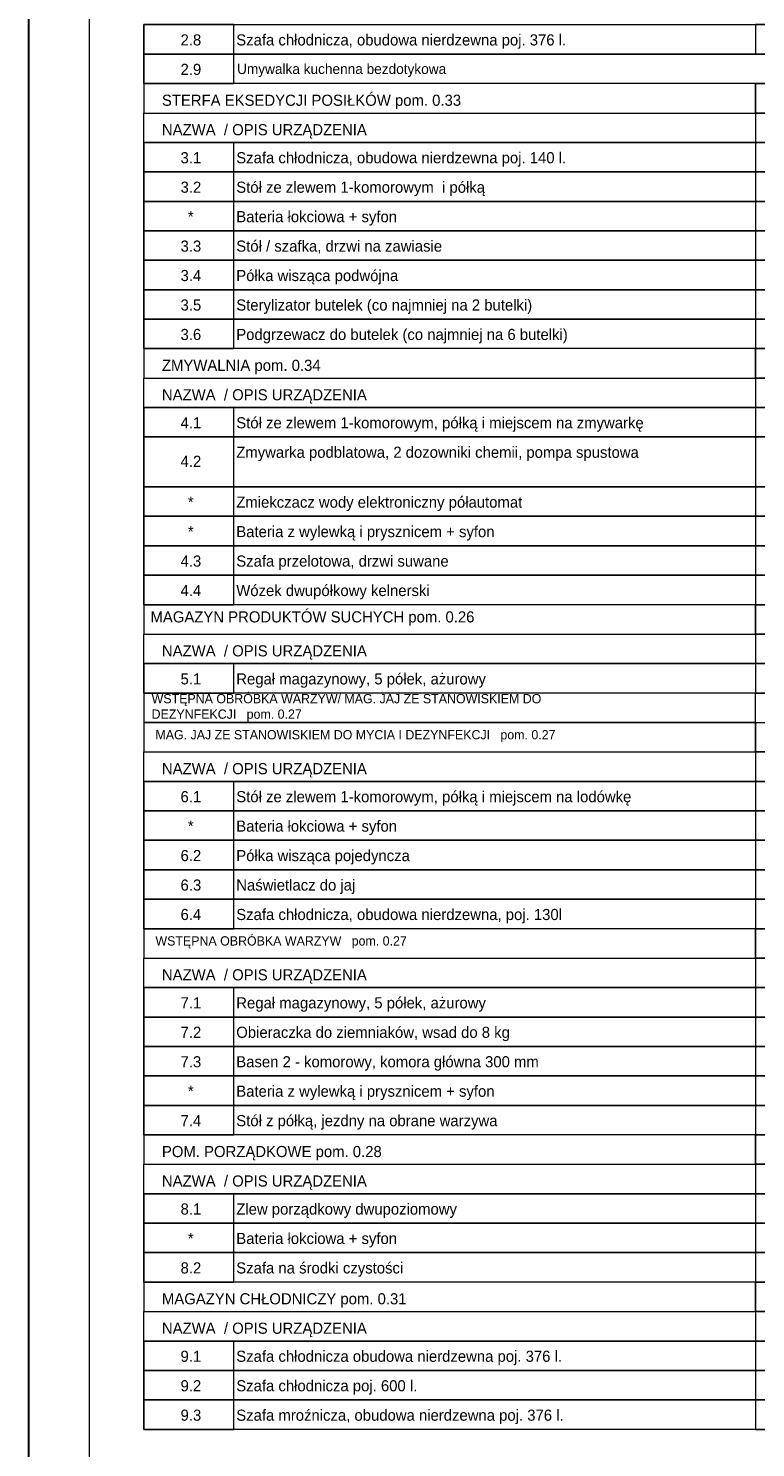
# Model space of a CAD drawing. Header units: millimetres. Extents: x -587 to 358276, y -26688 to 221215.
# Tile 73 of 256: x 7575 to 8164, y 9964 to 11112. Entities that reach past the tile are written whole.
import ezdxf

# ---------------------------------------------------------------- set-up
doc = ezdxf.new("R2010")
doc.units = ezdxf.units.MM
doc.header["$MEASUREMENT"] = 0
doc.layers.add('a3', color=3, linetype='Continuous', lineweight=30, plot=False)
doc.layers.add('wymiarowanie', color=176, linetype='Continuous', lineweight=9)
doc.styles.add('ROMANS', font='romans')

msp = doc.modelspace()

# ---------------------------------------------------------------- linework, layer by layer
at = {"layer": 'a3'}
msp.add_lwpolyline([(13075.31, 8874.01), (13075.31, 11844.01), (7575.31, 11844.01), (7575.31, 8874.01), (13075.31, 8874.01)], dxfattribs=at)
at = {"layer": 'wymiarowanie'}
for p, q in [((8163.85, 11067.7), (8163.85, 11020.04)), ((8163.85, 10853.25), (8163.85, 10805.6)), ((8163.85, 10646.09), (8163.85, 10598.44)), ((8163.85, 10550.79), (8163.85, 10503.13)), ((8163.85, 10383.99), (8163.85, 10336.34)), ((8163.85, 10217.2), (8163.85, 10169.55)), ((8163.85, 10098.07), (8163.85, 10050.41))]:
    msp.add_line(p, q, dxfattribs=at)
at = {"layer": 'wymiarowanie', "color": 7}
msp.add_lwpolyline([(13026.2, 8917.05), (13026.2, 11788.83), (7624.42, 11788.83), (7624.42, 8917.05)], close=True, dxfattribs=at)
at = {"layer": 'wymiarowanie'}
for points in [[(7668.79, 11115.35), (8382.36, 11115.35), (8382.36, 11091.52), (7668.79, 11091.52)], [(7741.63, 11115.35), (7668.79, 11115.35), (7668.79, 11091.52), (7741.63, 11091.52)], [(8236.68, 11115.35), (8163.85, 11115.35), (8163.85, 11091.52), (8236.68, 11091.52)], [(7668.79, 11091.52), (8382.36, 11091.52), (8382.36, 11067.7), (7668.79, 11067.7)], [(7741.63, 11091.52), (7668.79, 11091.52), (7668.79, 11067.7), (7741.63, 11067.7)], [(7668.79, 11043.87), (8163.85, 11043.87), (8163.85, 11067.7), (7668.79, 11067.7)], [(8163.85, 11067.7), (8382.36, 11067.7), (8382.36, 11043.87), (8163.85, 11043.87)], [(7668.79, 11043.87), (8382.36, 11043.87), (8382.36, 11020.04), (7668.79, 11020.04)], [(7668.79, 11020.04), (8382.36, 11020.04), (8382.36, 10996.22), (7668.79, 10996.22)], [(7741.63, 11020.04), (7668.79, 11020.04), (7668.79, 10996.22), (7741.63, 10996.22)], [(8236.68, 11020.04), (8163.85, 11020.04), (8163.85, 10996.22), (8236.68, 10996.22)], [(7668.79, 10996.22), (8382.36, 10996.22), (8382.36, 10972.39), (7668.79, 10972.39)], [(7741.63, 10996.22), (7668.79, 10996.22), (7668.79, 10972.39), (7741.63, 10972.39)], [(8236.68, 10996.22), (8163.85, 10996.22), (8163.85, 10972.39), (8236.68, 10972.39)], [(7668.79, 10972.39), (8382.36, 10972.39), (8382.36, 10948.56), (7668.79, 10948.56)], [(7741.63, 10972.39), (7668.79, 10972.39), (7668.79, 10948.56), (7741.63, 10948.56)], [(8236.68, 10972.39), (8163.85, 10972.39), (8163.85, 10948.56), (8236.68, 10948.56)], [(7668.79, 10948.56), (8382.36, 10948.56), (8382.36, 10924.73), (7668.79, 10924.73)], [(7741.63, 10948.56), (7668.79, 10948.56), (7668.79, 10924.73), (7741.63, 10924.73)], [(8236.68, 10948.56), (8163.85, 10948.56), (8163.85, 10924.73), (8236.68, 10924.73)], [(7668.79, 10924.73), (8382.36, 10924.73), (8382.36, 10900.91), (7668.79, 10900.91)], [(7741.63, 10924.73), (7668.79, 10924.73), (7668.79, 10900.91), (7741.63, 10900.91)], [(8236.68, 10924.73), (8163.85, 10924.73), (8163.85, 10900.91), (8236.68, 10900.91)], [(7668.79, 10900.91), (8382.36, 10900.91), (8382.36, 10877.08), (7668.79, 10877.08)], [(7741.63, 10900.91), (7668.79, 10900.91), (7668.79, 10877.08), (7741.63, 10877.08)], [(8236.68, 10900.91), (8163.85, 10900.91), (8163.85, 10877.08), (8236.68, 10877.08)], [(7668.79, 10877.08), (8382.36, 10877.08), (8382.36, 10853.25), (7668.79, 10853.25)], [(7741.63, 10877.08), (7668.79, 10877.08), (7668.79, 10853.25), (7741.63, 10853.25)], [(8236.68, 10877.08), (8163.85, 10877.08), (8163.85, 10853.25), (8236.68, 10853.25)], [(7668.79, 10829.43), (8163.85, 10829.43), (8163.85, 10853.25), (7668.79, 10853.25)], [(8163.85, 10853.25), (8382.36, 10853.25), (8382.36, 10829.43), (8163.85, 10829.43)], [(7668.79, 10829.43), (8382.36, 10829.43), (8382.36, 10805.6), (7668.79, 10805.6)], [(7668.79, 10805.6), (8382.36, 10805.6), (8382.36, 10781.77), (7668.79, 10781.77)], [(7741.63, 10805.6), (7668.79, 10805.6), (7668.79, 10781.77), (7741.63, 10781.77)], [(8236.68, 10805.6), (8163.85, 10805.6), (8163.85, 10781.77), (8236.68, 10781.77)], [(7741.63, 10781.77), (7668.79, 10781.77), (7668.79, 10741.4), (7741.63, 10741.4)], [(7668.79, 10781.77), (8163.85, 10781.77), (8163.85, 10741.4), (7668.79, 10741.4)], [(8236.68, 10781.77), (8163.85, 10781.77), (8163.85, 10741.4), (8236.68, 10741.4)], [(7668.79, 10741.4), (8382.36, 10741.4), (8382.36, 10717.58), (7668.79, 10717.58)], [(7741.63, 10741.4), (7668.79, 10741.4), (7668.79, 10717.58), (7741.63, 10717.58)], [(8236.68, 10741.4), (8163.85, 10741.4), (8163.85, 10717.58), (8236.68, 10717.58)], [(7668.79, 10717.58), (8382.36, 10717.58), (8382.36, 10693.75), (7668.79, 10693.75)], [(7741.63, 10717.58), (7668.79, 10717.58), (7668.79, 10693.75), (7741.63, 10693.75)], [(8236.68, 10717.58), (8163.85, 10717.58), (8163.85, 10693.75), (8236.68, 10693.75)], [(7668.79, 10693.75), (8382.36, 10693.75), (8382.36, 10669.92), (7668.79, 10669.92)], [(7741.63, 10693.75), (7668.79, 10693.75), (7668.79, 10669.92), (7741.63, 10669.92)], [(8236.68, 10693.75), (8163.85, 10693.75), (8163.85, 10669.92), (8236.68, 10669.92)], [(7668.79, 10669.92), (8382.36, 10669.92), (8382.36, 10646.09), (7668.79, 10646.09)], [(7741.63, 10669.92), (7668.79, 10669.92), (7668.79, 10646.09), (7741.63, 10646.09)], [(8236.68, 10669.92), (8163.85, 10669.92), (8163.85, 10646.09), (8236.68, 10646.09)], [(7668.79, 10622.27), (8163.85, 10622.27), (8163.85, 10646.09), (7668.79, 10646.09)], [(8163.85, 10646.09), (8382.36, 10646.09), (8382.36, 10622.27), (8163.85, 10622.27)], [(7668.79, 10622.27), (8382.36, 10622.27), (8382.36, 10598.44), (7668.79, 10598.44)], [(7668.79, 10598.44), (8382.36, 10598.44), (8382.36, 10574.61), (7668.79, 10574.61)], [(7741.63, 10598.44), (7668.79, 10598.44), (7668.79, 10574.61), (7741.63, 10574.61)], [(8236.68, 10598.44), (8163.85, 10598.44), (8163.85, 10574.61), (8236.68, 10574.61)], [(7668.79, 10550.79), (8163.85, 10550.79), (8163.85, 10574.61), (7668.79, 10574.61)], [(7668.79, 10526.96), (8163.85, 10526.96), (8163.85, 10550.79), (7668.79, 10550.79)], [(8163.85, 10550.79), (8382.36, 10550.79), (8382.36, 10526.96), (8163.85, 10526.96)], [(7668.79, 10526.96), (8382.36, 10526.96), (8382.36, 10503.13), (7668.79, 10503.13)], [(7668.79, 10503.13), (8382.36, 10503.13), (8382.36, 10479.3), (7668.79, 10479.3)], [(7741.63, 10503.13), (7668.79, 10503.13), (7668.79, 10479.3), (7741.63, 10479.3)], [(8236.68, 10503.13), (8163.85, 10503.13), (8163.85, 10479.3), (8236.68, 10479.3)], [(7668.79, 10479.3), (8382.36, 10479.3), (8382.36, 10455.48), (7668.79, 10455.48)], [(7741.63, 10479.3), (7668.79, 10479.3), (7668.79, 10455.48), (7741.63, 10455.48)], [(8236.68, 10479.3), (8163.85, 10479.3), (8163.85, 10455.48), (8236.68, 10455.48)], [(7668.79, 10455.48), (8382.36, 10455.48), (8382.36, 10431.65), (7668.79, 10431.65)], [(7741.63, 10455.48), (7668.79, 10455.48), (7668.79, 10431.65), (7741.63, 10431.65)], [(8236.68, 10455.48), (8163.85, 10455.48), (8163.85, 10431.65), (8236.68, 10431.65)], [(7668.79, 10431.65), (8382.36, 10431.65), (8382.36, 10407.82), (7668.79, 10407.82)], [(7741.63, 10431.65), (7668.79, 10431.65), (7668.79, 10407.82), (7741.63, 10407.82)], [(8236.68, 10431.65), (8163.85, 10431.65), (8163.85, 10407.82), (8236.68, 10407.82)], [(7668.79, 10407.82), (8382.36, 10407.82), (8382.36, 10383.99), (7668.79, 10383.99)], [(7741.63, 10407.82), (7668.79, 10407.82), (7668.79, 10383.99), (7741.63, 10383.99)], [(8236.68, 10407.82), (8163.85, 10407.82), (8163.85, 10383.99), (8236.68, 10383.99)], [(7668.79, 10360.17), (8163.85, 10360.17), (8163.85, 10383.99), (7668.79, 10383.99)], [(8163.85, 10383.99), (8382.36, 10383.99), (8382.36, 10360.17), (8163.85, 10360.17)], [(7668.79, 10360.17), (8382.36, 10360.17), (8382.36, 10336.34), (7668.79, 10336.34)], [(7668.79, 10336.34), (8382.36, 10336.34), (8382.36, 10312.51), (7668.79, 10312.51)], [(7741.63, 10336.34), (7668.79, 10336.34), (7668.79, 10312.51), (7741.63, 10312.51)], [(8236.68, 10336.34), (8163.85, 10336.34), (8163.85, 10312.51), (8236.68, 10312.51)], [(7668.79, 10312.51), (8382.36, 10312.51), (8382.36, 10288.69), (7668.79, 10288.69)], [(7741.63, 10312.51), (7668.79, 10312.51), (7668.79, 10288.69), (7741.63, 10288.69)], [(8236.68, 10312.51), (8163.85, 10312.51), (8163.85, 10288.69), (8236.68, 10288.69)], [(7668.79, 10288.69), (8382.36, 10288.69), (8382.36, 10264.86), (7668.79, 10264.86)], [(7741.63, 10288.69), (7668.79, 10288.69), (7668.79, 10264.86), (7741.63, 10264.86)], [(8236.68, 10288.69), (8163.85, 10288.69), (8163.85, 10264.86), (8236.68, 10264.86)], [(7668.79, 10264.86), (8382.36, 10264.86), (8382.36, 10241.03), (7668.79, 10241.03)], [(7741.63, 10264.86), (7668.79, 10264.86), (7668.79, 10241.03), (7741.63, 10241.03)], [(8236.68, 10264.86), (8163.85, 10264.86), (8163.85, 10241.03), (8236.68, 10241.03)], [(7668.79, 10241.03), (8382.36, 10241.03), (8382.36, 10217.2), (7668.79, 10217.2)], [(7741.63, 10241.03), (7668.79, 10241.03), (7668.79, 10217.2), (7741.63, 10217.2)], [(8236.68, 10241.03), (8163.85, 10241.03), (8163.85, 10217.2), (8236.68, 10217.2)], [(7668.79, 10193.38), (8163.85, 10193.38), (8163.85, 10217.2), (7668.79, 10217.2)], [(8163.85, 10217.2), (8382.36, 10217.2), (8382.36, 10193.38), (8163.85, 10193.38)], [(7668.79, 10193.38), (8382.36, 10193.38), (8382.36, 10169.55), (7668.79, 10169.55)], [(7668.79, 10169.55), (8382.36, 10169.55), (8382.36, 10145.72), (7668.79, 10145.72)], [(7741.63, 10169.55), (7668.79, 10169.55), (7668.79, 10145.72), (7741.63, 10145.72)], [(8236.68, 10169.55), (8163.85, 10169.55), (8163.85, 10145.72), (8236.68, 10145.72)], [(7668.79, 10145.72), (8382.36, 10145.72), (8382.36, 10121.9), (7668.79, 10121.9)], [(7741.63, 10145.72), (7668.79, 10145.72), (7668.79, 10121.9), (7741.63, 10121.9)], [(8236.68, 10145.72), (8163.85, 10145.72), (8163.85, 10121.9), (8236.68, 10121.9)], [(7668.79, 10121.9), (8382.36, 10121.9), (8382.36, 10098.07), (7668.79, 10098.07)], [(7741.63, 10121.9), (7668.79, 10121.9), (7668.79, 10098.07), (7741.63, 10098.07)], [(8236.68, 10121.9), (8163.85, 10121.9), (8163.85, 10098.07), (8236.68, 10098.07)], [(7668.79, 10074.24), (8163.85, 10074.24), (8163.85, 10098.07), (7668.79, 10098.07)], [(8163.85, 10098.07), (8382.36, 10098.07), (8382.36, 10074.24), (8163.85, 10074.24)], [(7668.79, 10074.24), (8382.36, 10074.24), (8382.36, 10050.41), (7668.79, 10050.41)], [(7668.79, 10050.41), (8382.36, 10050.41), (8382.36, 10026.59), (7668.79, 10026.59)], [(7741.63, 10050.41), (7668.79, 10050.41), (7668.79, 10026.59), (7741.63, 10026.59)], [(8236.68, 10050.41), (8163.85, 10050.41), (8163.85, 10026.59), (8236.68, 10026.59)], [(7668.79, 10026.59), (8382.36, 10026.59), (8382.36, 10002.76), (7668.79, 10002.76)], [(7741.63, 10026.59), (7668.79, 10026.59), (7668.79, 10002.76), (7741.63, 10002.76)], [(8236.68, 10026.59), (8163.85, 10026.59), (8163.85, 10002.76), (8236.68, 10002.76)], [(7668.79, 10002.76), (8382.36, 10002.76), (8382.36, 9978.93), (7668.79, 9978.93)], [(7741.63, 10002.76), (7668.79, 10002.76), (7668.79, 9978.93), (7741.63, 9978.93)], [(8236.68, 10002.76), (8163.85, 10002.76), (8163.85, 9978.93), (8236.68, 9978.93)]]:
    msp.add_lwpolyline(points, close=True, dxfattribs=at)

# ---------------------------------------------------------------- texts
at = {"layer": 'wymiarowanie', "attachment_point": 3, "style": 'ROMANS'}
for s, insert, char_height, width in [('\\pxql;{\\fCentury Gothic|b0|i0|c238|p0;2.8\\P }', (8073.5, 11107.5), 9, 375.032), ('\\pxql;{\\fCentury Gothic|b0|i0|c238|p0;Szafa chłodnicza, obudowa nierdzewna poj. 376 l.}', (8118.58, 11107.5), 9, 375.032), ('\\pxql;{\\fCentury Gothic|b0|i0|c238|p0;2.9\\P }', (8073.5, 11083.67), 9, 375.032), ('\\pxi0,l0.070833,sm1,ql;{\\fCentury Gothic|b0|i0|c238|p0;\\H0.916667x;Umywalka kuchenna bezdotykowa', (8118.58, 11083.67), 9, 375.032), ('\\pxql;{\\fCentury Gothic|b0|i0|c238|p0;STERFA EKSEDYCJI POSIŁKÓW pom. 0.33}', (7929.11, 11058.69), 9, 245.7208), ('\\pxql;{\\fCentury Gothic|b0|i0|c238|p0;\\C256;NAZWA  / OPIS URZĄDZENIA\\P }', (7929.11, 11034.86), 9, 245.7208), ('\\pxql;{\\fCentury Gothic|b0|i0|c238|p0;3.1\\P }', (8073.5, 11012.19), 9, 375.032), ('\\pxql;{\\fCentury Gothic|b0|i0|c238|p0;Szafa chłodnicza, obudowa nierdzewna poj. 140 l.}', (8118.58, 11012.19), 9, 375.032), ('\\pxql;{\\fCentury Gothic|b0|i0|c238|p0;3.2\\P }', (8073.5, 10988.36), 9, 375.032), ('\\pxql;{\\fCentury Gothic|b0|i0|c238|p0;Stół ze zlewem 1-komorowym  i półką}', (8118.58, 10988.36), 9, 375.032), ('\\pxql;{\\fCentury Gothic|b0|i0|c238|p0;*\\P }', (8079.4, 10964.53), 9, 375.032), ('\\pxql;{\\fCentury Gothic|b0|i0|c238|p0;Bateria łokciowa + syfon}', (8118.58, 10964.53), 9, 375.032), ('\\pxql;{\\fCentury Gothic|b0|i0|c238|p0;Stół / szafka, drzwi na zawiasie\\P }', (8118.58, 10940.71), 9, 375.032), ('\\pxql;{\\fCentury Gothic|b0|i0|c238|p0;3.3\\P }', (8073.5, 10940.71), 9, 375.032), ('\\pxql;{\\fCentury Gothic|b0|i0|c238|p0;3.4\\P }', (8073.5, 10916.88), 9, 375.032), ('\\pxql;{\\fCentury Gothic|b0|i0|c238|p0;Półka wisząca podwójna}', (8118.58, 10916.88), 9, 375.032), ('\\pxql;{\\fCentury Gothic|b0|i0|c238|p0;3.5\\P }', (8073.5, 10893.05), 9, 375.032), ('\\pxql;{\\fCentury Gothic|b0|i0|c238|p0;Sterylizator butelek (co najmniej na 2 butelki)}', (8118.58, 10893.05), 9, 375.032), ('\\pxql;{\\fCentury Gothic|b0|i0|c238|p0;3.6\\P }', (8073.5, 10869.22), 9, 375.032), ('\\pxql;{\\fCentury Gothic|b0|i0|c238|p0;Podgrzewacz do butelek (co najmniej na 6 butelki)}', (8118.58, 10869.22), 9, 375.032), ('\\pxql;{\\fCentury Gothic|b0|i0|c238|p0;ZMYWALNIA pom. 0.34}', (7929.11, 10844.24), 9, 245.7208), ('\\pxql;{\\fCentury Gothic|b0|i0|c238|p0;\\C256;NAZWA  / OPIS URZĄDZENIA\\P }', (7929.11, 10820.41), 9, 245.7208), ('\\pxql;{\\fCentury Gothic|b0|i0|c238|p0;4.1\\P }', (8073.5, 10797.74), 9, 375.032), ('\\pxql;{\\fCentury Gothic|b0|i0|c238|p0;Stół ze zlewem 1-komorowym, półką i miejscem na zmywarkę}', (8118.58, 10797.74), 9, 375.032), ('\\pxql;{\\fCentury Gothic|b0|i0|c238|p0;Zmywarka podblatowa, 2 dozowniki chemii, pompa spustowa}', (8118.58, 10773.92), 9, 375.032), ('\\pxql;{\\fCentury Gothic|b0|i0|c238|p0;4.2\\P }', (8073.5, 10766.6), 9, 375.032), ('\\pxql;{\\fCentury Gothic|b0|i0|c238|p0;*\\P }', (8079.4, 10733.55), 9, 375.032), ('\\pxql;{\\fCentury Gothic|b0|i0|c238|p0;Zmiekczacz wody elektroniczny półautomat}', (8118.58, 10733.55), 9, 375.032), ('\\pxql;{\\fCentury Gothic|b0|i0|c238|p0;*\\P }', (8079.4, 10709.72), 9, 375.032), ('\\pxql;{\\fCentury Gothic|b0|i0|c238|p0;Bateria z wylewką i prysznicem + syfon}', (8118.58, 10709.72), 9, 375.032), ('\\pxql;{\\fCentury Gothic|b0|i0|c238|p0;4.3\\P }', (8073.5, 10685.89), 9, 375.032), ('\\pxql;{\\fCentury Gothic|b0|i0|c238|p0;Szafa przelotowa, drzwi suwane}', (8118.58, 10685.89), 9, 375.032), ('\\pxql;{\\fCentury Gothic|b0|i0|c238|p0;4.4\\P }', (8073.5, 10662.07), 9, 375.032), ('\\pxql;{\\fCentury Gothic|b0|i0|c238|p0;Wózek dwupółkowy kelnerski}', (8118.58, 10662.07), 9, 375.032), ('\\pxql;{\\fCentury Gothic|b0|i0|c238|p0;MAGAZYN PRODUKTÓW SUCHYCH pom. 0.26}', (8043.11, 10640.73), 9, 368.9492), ('\\pxql;{\\fCentury Gothic|b0|i0|c238|p0;\\C256;NAZWA  / OPIS URZĄDZENIA\\P }', (7929.11, 10613.26), 9, 245.7208), ('\\pxql;{\\fCentury Gothic|b0|i0|c238|p0;5.1\\P }', (8073.5, 10590.58), 9, 375.032), ('\\pxql;{\\fCentury Gothic|b0|i0|c238|p0;Regał magazynowy, 5 półek, ażurowy}', (8118.58, 10590.58), 9, 375.032), ('\\pxql;{\\fCentury Gothic|b0|i0|c238|p0;WSTĘPNA OBRÓBKA WARZYW/ MAG. JAJ ZE STANOWISKIEM DO DEZYNFEKCJI   pom. 0.27}', (8044, 10573.82), 7.5, 368.9492), ('\\pxql;{\\fCentury Gothic|b0|i0|c238|p0;MAG. JAJ ZE STANOWISKIEM DO MYCIA I DEZYNFEKCJI   pom. 0.27}', (8047.08, 10544.64), 7.5, 368.9492), ('\\pxql;{\\fCentury Gothic|b0|i0|c238|p0;\\C256;NAZWA  / OPIS URZĄDZENIA\\P }', (7929.11, 10517.95), 9, 245.7208), ('\\pxql;{\\fCentury Gothic|b0|i0|c238|p0;6.1\\P }', (8073.5, 10495.28), 9, 375.032), ('\\pxql;{\\fCentury Gothic|b0|i0|c238|p0;Stół ze zlewem 1-komorowym, półką i miejscem na lodówkę}', (8118.58, 10495.28), 9, 375.032), ('\\pxql;{\\fCentury Gothic|b0|i0|c238|p0;*\\P }', (8079.4, 10471.45), 9, 375.032), ('\\pxql;{\\fCentury Gothic|b0|i0|c238|p0;Bateria łokciowa + syfon}', (8118.58, 10471.45), 9, 375.032), ('\\pxql;{\\fCentury Gothic|b0|i0|c238|p0;Półka wisząca pojedyncza}', (8118.58, 10447.62), 9, 375.032), ('\\pxql;{\\fCentury Gothic|b0|i0|c238|p0;6.2\\P\\pt2; }', (8073.5, 10447.62), 9, 375.032), ('\\pxql;{\\fCentury Gothic|b0|i0|c238|p0;Naświetlacz do jaj}', (8118.58, 10423.79), 9, 375.032), ('\\pxql;{\\fCentury Gothic|b0|i0|c238|p0;6.3\\P\\pt2; }', (8073.5, 10423.79), 9, 375.032), ('\\pxql;{\\fCentury Gothic|b0|i0|c238|p0;6.4\\P\\pt2; }', (8073.5, 10399.97), 9, 375.032), ('\\pxql;{\\fCentury Gothic|b0|i0|c238|p0;Szafa chłodnicza, obudowa nierdzewna, poj. 130l}', (8118.58, 10399.97), 9, 375.032), ('\\pxql;{\\fCentury Gothic|b0|i0|c238|p0;WSTĘPNA OBRÓBKA WARZYW   pom. 0.27}', (8047.08, 10377.85), 7.5, 368.9492), ('\\pxql;{\\fCentury Gothic|b0|i0|c238|p0;\\C256;NAZWA  / OPIS URZĄDZENIA\\P }', (7929.11, 10351.16), 9, 245.7208), ('\\pxql;{\\fCentury Gothic|b0|i0|c238|p0;7.1\\P }', (8073.5, 10328.49), 9, 375.032), ('\\pxql;{\\fCentury Gothic|b0|i0|c238|p0;Regał magazynowy, 5 półek, ażurowy}', (8118.58, 10328.49), 9, 375.032), ('\\pxql;{\\fCentury Gothic|b0|i0|c238|p0;7.2\\P }', (8073.5, 10304.66), 9, 375.032), ('\\pxql;{\\fCentury Gothic|b0|i0|c238|p0;Obieraczka do ziemniaków, wsad do 8 kg}', (8118.58, 10304.66), 9, 375.032), ('\\pxql;{\\fCentury Gothic|b0|i0|c238|p0;7.3\\P }', (8073.5, 10280.83), 9, 375.032), ('\\pxql;{\\fCentury Gothic|b0|i0|c238|p0;Basen 2 - komorowy, komora główna 300 mm}', (8118.58, 10280.83), 9, 375.032), ('\\pxql;{\\fCentury Gothic|b0|i0|c238|p0;*\\P }', (8079.4, 10257), 9, 375.032), ('\\pxql;{\\fCentury Gothic|b0|i0|c238|p0;Bateria z wylewką i prysznicem + syfon}', (8118.58, 10257), 9, 375.032), ('\\pxql;{\\fCentury Gothic|b0|i0|c238|p0;7.4\\P }', (8073.5, 10233.18), 9, 375.032), ('\\pxql;{\\fCentury Gothic|b0|i0|c238|p0;Stół z półką, jezdny na obrane warzywa}', (8118.58, 10233.18), 9, 375.032), ('\\pxql;{\\fCentury Gothic|b0|i0|c238|p0;POM. PORZĄDKOWE pom. 0.28}', (7929.11, 10208.19), 9, 245.7208), ('\\pxql;{\\fCentury Gothic|b0|i0|c238|p0;\\C256;NAZWA  / OPIS URZĄDZENIA\\P }', (7929.11, 10184.37), 9, 245.7208), ('\\pxql;{\\fCentury Gothic|b0|i0|c238|p0;8.1\\P }', (8073.5, 10161.69), 9, 375.032), ('\\pxql;{\\fCentury Gothic|b0|i0|c238|p0;Zlew porządkowy dwupoziomowy}', (8118.58, 10161.69), 9, 375.032), ('\\pxql;{\\fCentury Gothic|b0|i0|c238|p0;*\\P }', (8079.4, 10137.87), 9, 375.032), ('\\pxql;{\\fCentury Gothic|b0|i0|c238|p0;Bateria łokciowa + syfon}', (8118.58, 10137.87), 9, 375.032), ('\\pxql;{\\fCentury Gothic|b0|i0|c238|p0;Szafa na środki czystości}', (8118.58, 10114.04), 9, 375.032), ('\\pxql;{\\fCentury Gothic|b0|i0|c238|p0;8.2\\P }', (8073.5, 10114.04), 9, 375.032), ('\\pxql;{\\fCentury Gothic|b0|i0|c238|p0;MAGAZYN CHŁODNICZY pom. 0.31}', (7929.11, 10089.06), 9, 245.7208), ('\\pxql;{\\fCentury Gothic|b0|i0|c238|p0;\\C256;NAZWA  / OPIS URZĄDZENIA\\P }', (7929.11, 10065.23), 9, 245.7208), ('\\pxql;{\\fCentury Gothic|b0|i0|c238|p0;9.1\\P }', (8073.5, 10042.56), 9, 375.032), ('\\pxql;{\\fCentury Gothic|b0|i0|c238|p0;Szafa chłodnicza obudowa nierdzewna poj. 376 l.}', (8118.58, 10042.56), 9, 375.032), ('\\pxql;{\\fCentury Gothic|b0|i0|c238|p0;9.2\\P }', (8073.5, 10018.73), 9, 375.032), ('\\pxql;{\\fCentury Gothic|b0|i0|c238|p0;Szafa chłodnicza poj. 600 l.}', (8118.58, 10018.73), 9, 375.032), ('\\pxql;{\\fCentury Gothic|b0|i0|c238|p0;9.3\\P }', (8073.5, 9994.9), 9, 375.032), ('\\pxql;{\\fCentury Gothic|b0|i0|c238|p0;Szafa mroźnicza, obudowa nierdzewna poj. 376 l.}', (8118.58, 9994.9), 9, 375.032)]:
    msp.add_mtext(s, dxfattribs=dict(at, insert=insert, char_height=char_height, width=width))

doc.saveas('drawing.dxf')
